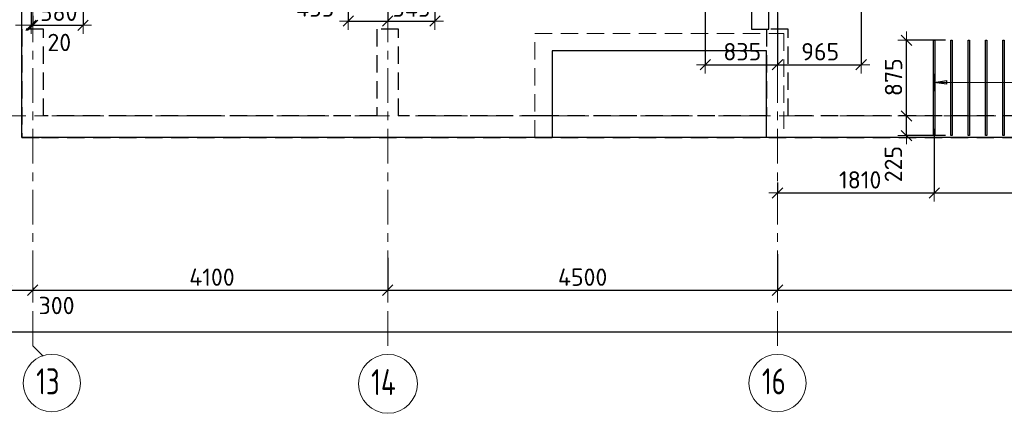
# Model space of a CAD drawing. Header units: metres. Extents: x -38 to 98, y -15 to 19.
# Tile 19 of 64: x 32.7 to 44.07, y -3.43 to 1.11. Entities that reach past the tile are written whole.
import ezdxf

# ---------------------------------------------------------------- set-up
doc = ezdxf.new("R2010")
doc.units = ezdxf.units.M
doc.header["$PDMODE"] = 65
for name, pattern in [('______11', [0.5, 0.4, -0.05, 0, -0.05]), ('______2', [0.27, 0.2, -0.07]), ('______5', [1.1, 0.8, -0.1, 0.1, -0.1])]:
    doc.linetypes.add(name, pattern=pattern)
for name, color, linetype, lineweight in [('XR$2$Осевая линия (1)', 7, '______5', 13), ('XR$2$Размерная линия (1)', 7, 'Continuous', 13), ('XR$3$Перекрытие (1)', 7, 'Continuous', 35), ('XR$3$Перекрытие (2)', 7, 'Continuous', 35), ('XR$3$Размерная линия (1)', 7, 'Continuous', 13), ('XR$5$Стена (1)', 7, 'Continuous', 35)]:
    doc.layers.add(name, color=color, linetype=linetype, lineweight=lineweight)
doc.layers.add('XR$3$Арм.стержн.Доп. Арм. верхн.зоны У', color=7, linetype='Continuous', lineweight=35, true_color=0x739641)
doc.styles.add('ISOCPEUR', font='txt')
doc.dimstyles.new('DIMSTYLE_3', dxfattribs={"dimtxt": 0.2, "dimasz": 0.2, "dimexe": 0, "dimexo": 0, "dimgap": 0.1, "dimtad": 2, "dimdec": 0, "dimlfac": 1000, "dimrnd": 5, "dimzin": 12, "dimdsep": 46, "dimtxsty": 'ISOCPEUR', "dimblk1": 'ALL_ML_STRICH', "dimblk2": 'ALL_ML_STRICH', "dimsah": 1, "dimcen": 0, "dimclrd": 7, "dimclre": 256, "dimclrt": 7, "dimadec": 0, "dimazin": 0, "dimtfac": 1, "dimtdec": 0, "dimtix": 1, "dimtmove": 2, "dimatfit": 3, "dimfxl": 0, "dimtzin": 0, "dimlwd": 0, "dimlwe": -3, "dimarcsym": 0})
doc.dimstyles.new('DIMSTYLE_4', dxfattribs={"dimtxt": 0.2, "dimasz": 0.2, "dimexe": 0, "dimexo": 0, "dimgap": 0.1, "dimtad": 0, "dimdec": 0, "dimlfac": 1000, "dimrnd": 5, "dimzin": 12, "dimdsep": 46, "dimtxsty": 'ISOCPEUR', "dimblk1": 'ALL_ML_STRICH', "dimblk2": 'ALL_ML_STRICH', "dimsah": 1, "dimcen": 0, "dimclrd": 7, "dimclre": 256, "dimclrt": 7, "dimadec": 0, "dimazin": 0, "dimtfac": 1, "dimtdec": 0, "dimtix": 1, "dimtmove": 2, "dimatfit": 3, "dimfxl": 0, "dimtvp": 1.2, "dimtzin": 0, "dimlwd": 0, "dimlwe": -3, "dimarcsym": 0})
doc.dimstyles.new('DIMSTYLE_6', dxfattribs={"dimtxt": 0.2, "dimasz": 0.2, "dimexe": 0, "dimexo": 0, "dimgap": 0.1, "dimtad": 0, "dimdec": 0, "dimlfac": 1000, "dimrnd": 5, "dimzin": 12, "dimdsep": 46, "dimtxsty": 'ISOCPEUR', "dimblk1": 'ALL_ML_STRICH', "dimblk2": 'ALL_ML_STRICH', "dimsah": 1, "dimcen": 0, "dimclrd": 7, "dimclre": 256, "dimclrt": 7, "dimadec": 0, "dimazin": 0, "dimtfac": 1, "dimtdec": 0, "dimtix": 1, "dimtmove": 2, "dimatfit": 3, "dimfxl": 0, "dimtvp": 1.2, "dimtzin": 0, "dimlwd": 0, "dimlwe": -3, "dimarcsym": 0})
doc.dimstyles.new('DIMSTYLE_7', dxfattribs={"dimtxt": 0.2, "dimasz": 0.2, "dimexe": 0, "dimexo": 0, "dimgap": 0.1, "dimtad": 2, "dimdec": 0, "dimlfac": 1000, "dimrnd": 5, "dimzin": 12, "dimdsep": 46, "dimtxsty": 'ISOCPEUR', "dimblk1": 'ALL_ML_STRICH', "dimblk2": 'ALL_ML_STRICH', "dimsah": 1, "dimcen": 0, "dimclrd": 7, "dimclre": 256, "dimclrt": 7, "dimadec": 0, "dimazin": 0, "dimtfac": 1, "dimtdec": 0, "dimtix": 1, "dimtmove": 2, "dimatfit": 3, "dimfxl": 0, "dimtvp": 1.2, "dimtzin": 0, "dimlwd": 0, "dimlwe": -3, "dimarcsym": 0})

# ---------------------------------------------------------------- blocks, each defined once
blk = doc.blocks.new('ALL_ML_STRICH')
at = {"color": 0, "linetype": 'ByBlock', "lineweight": -2}
for p, q in [((-1, 0), (0.5, 0)), ((-0.3, -0.3), (0.3, 0.3)), ((0, -0.5), (0, 0.5))]:
    blk.add_line(p, q, dxfattribs=at)
blk = doc.blocks.new('*D12')
at = {"layer": 'DEFPOINTS', "color": 7, "linetype": 'Continuous', "lineweight": 13, "transparency": 33554687}
for p in [(32.55, -2.002), (32.55, -2.009), (32.85, -1.958)]:
    blk.add_point(p, dxfattribs=at)
at = {"layer": 'XR$2$Размерная линия (1)', "color": 9, "linetype": 'Continuous', "lineweight": -2, "true_color": 0xc7c7c7, "transparency": 33554687}
for p, q in [((32.55, -2.022), (32.55, -2.009)), ((32.85, -1.978), (32.85, -2.009))]:
    blk.add_line(p, q, dxfattribs=at)
at = {"layer": 'XR$2$Размерная линия (1)', "color": 7, "linetype": 'Continuous', "lineweight": -2, "transparency": 33554687}
blk.add_line((32.55, -2.009), (32.85, -2.009), dxfattribs=at)
at = {"layer": 'XR$2$Размерная линия (1)', "color": 7, "linetype": 'Continuous', "lineweight": 13, "transparency": 33554687, "xscale": 0.2, "yscale": 0.2, "zscale": 0.2, "rotation": 180}
blk.add_blockref('ALL_ML_STRICH', (32.55, -2.009), dxfattribs=at)
at = {"layer": 'XR$2$Размерная линия (1)', "color": 7, "linetype": 'Continuous', "lineweight": 13, "transparency": 33554687, "xscale": 0.2, "yscale": 0.2, "zscale": 0.2}
blk.add_blockref('ALL_ML_STRICH', (32.85, -2.009), dxfattribs=at)
at = {"layer": 'XR$2$Размерная линия (1)', "color": 7, "linetype": 'Continuous', "lineweight": 13, "transparency": 33554687, "insert": (33.126, -2.186), "char_height": 0.2, "width": 0.6, "attachment_point": 5, "style": 'ISOCPEUR'}
blk.add_mtext('\\A1;{300}', dxfattribs=at)
blk = doc.blocks.new('*D13')
at = {"layer": 'DEFPOINTS', "color": 7, "linetype": 'Continuous', "lineweight": 13, "transparency": 33554687}
for p in [(36.95, -1.617), (32.85, -1.958), (32.85, -2.009)]:
    blk.add_point(p, dxfattribs=at)
at = {"layer": 'XR$2$Размерная линия (1)', "color": 9, "linetype": 'Continuous', "lineweight": -2, "true_color": 0xc7c7c7, "transparency": 33554687}
for p, q in [((36.95, -1.637), (36.95, -2.009)), ((32.85, -1.978), (32.85, -2.009))]:
    blk.add_line(p, q, dxfattribs=at)
at = {"layer": 'XR$2$Размерная линия (1)', "color": 7, "linetype": 'Continuous', "lineweight": -2, "transparency": 33554687}
blk.add_line((32.85, -2.009), (36.95, -2.009), dxfattribs=at)
at = {"layer": 'XR$2$Размерная линия (1)', "color": 7, "linetype": 'Continuous', "lineweight": 13, "transparency": 33554687, "xscale": 0.2, "yscale": 0.2, "zscale": 0.2, "rotation": 180}
blk.add_blockref('ALL_ML_STRICH', (32.85, -2.009), dxfattribs=at)
at = {"layer": 'XR$2$Размерная линия (1)', "color": 7, "linetype": 'Continuous', "lineweight": 13, "transparency": 33554687, "xscale": 0.2, "yscale": 0.2, "zscale": 0.2}
blk.add_blockref('ALL_ML_STRICH', (36.95, -2.009), dxfattribs=at)
at = {"layer": 'XR$2$Размерная линия (1)', "color": 7, "linetype": 'Continuous', "lineweight": 13, "transparency": 33554687, "insert": (34.92, -1.859), "char_height": 0.2, "width": 0.8, "attachment_point": 5, "style": 'ISOCPEUR'}
blk.add_mtext('\\A1;{4100}', dxfattribs=at)
blk = doc.blocks.new('*D14')
at = {"layer": 'DEFPOINTS', "color": 7, "linetype": 'Continuous', "lineweight": 13, "transparency": 33554687}
for p in [(41.45, -1.575), (36.95, -1.617), (36.95, -2.009)]:
    blk.add_point(p, dxfattribs=at)
at = {"layer": 'XR$2$Размерная линия (1)', "color": 9, "linetype": 'Continuous', "lineweight": -2, "true_color": 0xc7c7c7, "transparency": 33554687}
for p, q in [((36.95, -1.637), (36.95, -2.009)), ((41.45, -1.595), (41.45, -2.009))]:
    blk.add_line(p, q, dxfattribs=at)
at = {"layer": 'XR$2$Размерная линия (1)', "color": 7, "linetype": 'Continuous', "lineweight": -2, "transparency": 33554687}
blk.add_line((36.95, -2.009), (41.45, -2.009), dxfattribs=at)
at = {"layer": 'XR$2$Размерная линия (1)', "color": 7, "linetype": 'Continuous', "lineweight": 13, "transparency": 33554687, "xscale": 0.2, "yscale": 0.2, "zscale": 0.2, "rotation": 180}
blk.add_blockref('ALL_ML_STRICH', (36.95, -2.009), dxfattribs=at)
at = {"layer": 'XR$2$Размерная линия (1)', "color": 7, "linetype": 'Continuous', "lineweight": 13, "transparency": 33554687, "xscale": 0.2, "yscale": 0.2, "zscale": 0.2}
blk.add_blockref('ALL_ML_STRICH', (41.45, -2.009), dxfattribs=at)
at = {"layer": 'XR$2$Размерная линия (1)', "color": 7, "linetype": 'Continuous', "lineweight": 13, "transparency": 33554687, "insert": (39.2, -1.859), "char_height": 0.2, "width": 0.8, "attachment_point": 5, "style": 'ISOCPEUR'}
blk.add_mtext('\\A1;{4500}', dxfattribs=at)
blk = doc.blocks.new('*D15')
at = {"layer": 'DEFPOINTS', "color": 7, "linetype": 'Continuous', "lineweight": 13, "transparency": 33554687}
for p in [(41.45, -1.575), (48.15, -1.606), (41.45, -2.009)]:
    blk.add_point(p, dxfattribs=at)
at = {"layer": 'XR$2$Размерная линия (1)', "color": 9, "linetype": 'Continuous', "lineweight": -2, "true_color": 0xc7c7c7, "transparency": 33554687}
for p, q in [((41.45, -1.595), (41.45, -2.009)), ((48.15, -1.626), (48.15, -2.009))]:
    blk.add_line(p, q, dxfattribs=at)
at = {"layer": 'XR$2$Размерная линия (1)', "color": 7, "linetype": 'Continuous', "lineweight": -2, "transparency": 33554687}
blk.add_line((41.45, -2.009), (48.15, -2.009), dxfattribs=at)
at = {"layer": 'XR$2$Размерная линия (1)', "color": 7, "linetype": 'Continuous', "lineweight": 13, "transparency": 33554687, "xscale": 0.2, "yscale": 0.2, "zscale": 0.2, "rotation": 180}
blk.add_blockref('ALL_ML_STRICH', (41.45, -2.009), dxfattribs=at)
at = {"layer": 'XR$2$Размерная линия (1)', "color": 7, "linetype": 'Continuous', "lineweight": 13, "transparency": 33554687, "xscale": 0.2, "yscale": 0.2, "zscale": 0.2}
blk.add_blockref('ALL_ML_STRICH', (48.15, -2.009), dxfattribs=at)
at = {"layer": 'XR$2$Размерная линия (1)', "color": 7, "linetype": 'Continuous', "lineweight": 13, "transparency": 33554687, "insert": (44.81, -1.859), "char_height": 0.2, "width": 0.8, "attachment_point": 5, "style": 'ISOCPEUR'}
blk.add_mtext('\\A1;{6700}', dxfattribs=at)
blk = doc.blocks.new('*D18')
at = {"layer": 'DEFPOINTS', "color": 7, "linetype": 'Continuous', "lineweight": 13, "transparency": 33554687}
for p in [(0.5, -2.363), (0.5, -2.49), (61.6, -2.4)]:
    blk.add_point(p, dxfattribs=at)
at = {"layer": 'XR$2$Размерная линия (1)', "color": 9, "linetype": 'Continuous', "lineweight": -2, "true_color": 0xc7c7c7, "transparency": 33554687}
for p, q in [((0.5, -2.383), (0.5, -2.49)), ((61.6, -2.42), (61.6, -2.49))]:
    blk.add_line(p, q, dxfattribs=at)
at = {"layer": 'XR$2$Размерная линия (1)', "color": 7, "linetype": 'Continuous', "lineweight": -2, "transparency": 33554687}
blk.add_line((0.5, -2.49), (61.6, -2.49), dxfattribs=at)
at = {"layer": 'XR$2$Размерная линия (1)', "color": 7, "linetype": 'Continuous', "lineweight": 13, "transparency": 33554687, "xscale": 0.2, "yscale": 0.2, "zscale": 0.2, "rotation": 180}
blk.add_blockref('ALL_ML_STRICH', (0.5, -2.49), dxfattribs=at)
at = {"layer": 'XR$2$Размерная линия (1)', "color": 7, "linetype": 'Continuous', "lineweight": 13, "transparency": 33554687, "xscale": 0.2, "yscale": 0.2, "zscale": 0.2}
blk.add_blockref('ALL_ML_STRICH', (61.6, -2.49), dxfattribs=at)
at = {"layer": 'XR$2$Размерная линия (1)', "color": 7, "linetype": 'Continuous', "lineweight": 13, "transparency": 33554687, "insert": (31.1, -2.34), "char_height": 0.2, "width": 1, "attachment_point": 5, "style": 'ISOCPEUR'}
blk.add_mtext('\\A1;{61100}', dxfattribs=at)
blk = doc.blocks.new('*D141')
at = {"layer": 'DEFPOINTS', "color": 7, "linetype": 'Continuous', "lineweight": 13, "transparency": 33554687}
for p in [(32.831, 1.387), (32.85, 1.173), (32.831, 1.046)]:
    blk.add_point(p, dxfattribs=at)
at = {"layer": 'XR$3$Размерная линия (1)', "color": 9, "linetype": 'Continuous', "lineweight": -2, "true_color": 0xc7c7c7, "transparency": 33554687}
for p, q in [((32.831, 1.367), (32.831, 1.046)), ((32.85, 1.153), (32.85, 1.046))]:
    blk.add_line(p, q, dxfattribs=at)
at = {"layer": 'XR$3$Размерная линия (1)', "color": 7, "linetype": 'Continuous', "lineweight": -2, "transparency": 33554687}
blk.add_line((32.831, 1.046), (32.85, 1.046), dxfattribs=at)
at = {"layer": 'XR$3$Размерная линия (1)', "color": 7, "linetype": 'Continuous', "lineweight": 13, "transparency": 33554687, "xscale": 0.2, "yscale": 0.2, "zscale": 0.2}
blk.add_blockref('ALL_ML_STRICH', (32.85, 1.046), dxfattribs=at)
at = {"layer": 'XR$3$Размерная линия (1)', "color": 7, "linetype": 'Continuous', "lineweight": 13, "transparency": 33554687, "xscale": 0.2, "yscale": 0.2, "zscale": 0.2, "rotation": 180}
blk.add_blockref('ALL_ML_STRICH', (32.831, 1.046), dxfattribs=at)
at = {"layer": 'XR$3$Размерная линия (1)', "color": 7, "linetype": 'Continuous', "lineweight": 13, "transparency": 33554687, "insert": (33.157, 0.848), "char_height": 0.2, "width": 0.4, "attachment_point": 5, "style": 'ISOCPEUR'}
blk.add_mtext('\\A1;{20}', dxfattribs=at)
blk = doc.blocks.new('*D142')
at = {"layer": 'DEFPOINTS', "color": 7, "linetype": 'Continuous', "lineweight": 13, "transparency": 33554687}
for p in [(33.431, 1.406), (32.85, 1.173), (32.85, 1.046)]:
    blk.add_point(p, dxfattribs=at)
at = {"layer": 'XR$3$Размерная линия (1)', "color": 9, "linetype": 'Continuous', "lineweight": -2, "true_color": 0xc7c7c7, "transparency": 33554687}
for p, q in [((33.431, 1.386), (33.431, 1.046)), ((32.85, 1.153), (32.85, 1.046))]:
    blk.add_line(p, q, dxfattribs=at)
at = {"layer": 'XR$3$Размерная линия (1)', "color": 7, "linetype": 'Continuous', "lineweight": -2, "transparency": 33554687}
blk.add_line((32.85, 1.046), (33.431, 1.046), dxfattribs=at)
at = {"layer": 'XR$3$Размерная линия (1)', "color": 7, "linetype": 'Continuous', "lineweight": 13, "transparency": 33554687, "xscale": 0.2, "yscale": 0.2, "zscale": 0.2, "rotation": 180}
blk.add_blockref('ALL_ML_STRICH', (32.85, 1.046), dxfattribs=at)
at = {"layer": 'XR$3$Размерная линия (1)', "color": 7, "linetype": 'Continuous', "lineweight": 13, "transparency": 33554687, "xscale": 0.2, "yscale": 0.2, "zscale": 0.2}
blk.add_blockref('ALL_ML_STRICH', (33.431, 1.046), dxfattribs=at)
at = {"layer": 'XR$3$Размерная линия (1)', "color": 7, "linetype": 'Continuous', "lineweight": 13, "transparency": 33554687, "insert": (33.15, 1.196), "char_height": 0.2, "width": 0.6, "attachment_point": 5, "style": 'ISOCPEUR'}
blk.add_mtext('\\A1;{580}', dxfattribs=at)
blk = doc.blocks.new('*D151')
at = {"layer": 'DEFPOINTS', "color": 7, "linetype": 'Continuous', "lineweight": 13, "transparency": 33554687}
for p in [(36.494, 1.723), (36.95, 1.548), (36.494, 1.094)]:
    blk.add_point(p, dxfattribs=at)
at = {"layer": 'XR$3$Размерная линия (1)', "color": 9, "linetype": 'Continuous', "lineweight": -2, "true_color": 0xc7c7c7, "transparency": 33554687}
for p, q in [((36.494, 1.703), (36.494, 1.094)), ((36.95, 1.528), (36.95, 1.094))]:
    blk.add_line(p, q, dxfattribs=at)
at = {"layer": 'XR$3$Размерная линия (1)', "color": 7, "linetype": 'Continuous', "lineweight": -2, "transparency": 33554687}
blk.add_line((36.494, 1.094), (36.95, 1.094), dxfattribs=at)
at = {"layer": 'XR$3$Размерная линия (1)', "color": 7, "linetype": 'Continuous', "lineweight": 13, "transparency": 33554687, "xscale": 0.2, "yscale": 0.2, "zscale": 0.2, "rotation": 180}
blk.add_blockref('ALL_ML_STRICH', (36.494, 1.094), dxfattribs=at)
at = {"layer": 'XR$3$Размерная линия (1)', "color": 7, "linetype": 'Continuous', "lineweight": 13, "transparency": 33554687, "xscale": 0.2, "yscale": 0.2, "zscale": 0.2}
blk.add_blockref('ALL_ML_STRICH', (36.95, 1.094), dxfattribs=at)
at = {"layer": 'XR$3$Размерная линия (1)', "color": 7, "linetype": 'Continuous', "lineweight": 13, "transparency": 33554687, "insert": (36.111, 1.245), "char_height": 0.2, "width": 0.6, "attachment_point": 5, "style": 'ISOCPEUR'}
blk.add_mtext('\\A1;{455}', dxfattribs=at)
blk = doc.blocks.new('*D152')
at = {"layer": 'DEFPOINTS', "color": 7, "linetype": 'Continuous', "lineweight": 13, "transparency": 33554687}
for p in [(37.494, 1.744), (36.95, 1.548), (36.95, 1.094)]:
    blk.add_point(p, dxfattribs=at)
at = {"layer": 'XR$3$Размерная линия (1)', "color": 9, "linetype": 'Continuous', "lineweight": -2, "true_color": 0xc7c7c7, "transparency": 33554687}
for p, q in [((37.494, 1.724), (37.494, 1.094)), ((36.95, 1.528), (36.95, 1.094))]:
    blk.add_line(p, q, dxfattribs=at)
at = {"layer": 'XR$3$Размерная линия (1)', "color": 7, "linetype": 'Continuous', "lineweight": -2, "transparency": 33554687}
blk.add_line((36.95, 1.094), (37.494, 1.094), dxfattribs=at)
at = {"layer": 'XR$3$Размерная линия (1)', "color": 7, "linetype": 'Continuous', "lineweight": 13, "transparency": 33554687, "xscale": 0.2, "yscale": 0.2, "zscale": 0.2, "rotation": 180}
blk.add_blockref('ALL_ML_STRICH', (36.95, 1.094), dxfattribs=at)
at = {"layer": 'XR$3$Размерная линия (1)', "color": 7, "linetype": 'Continuous', "lineweight": 13, "transparency": 33554687, "xscale": 0.2, "yscale": 0.2, "zscale": 0.2}
blk.add_blockref('ALL_ML_STRICH', (37.494, 1.094), dxfattribs=at)
at = {"layer": 'XR$3$Размерная линия (1)', "color": 7, "linetype": 'Continuous', "lineweight": 13, "transparency": 33554687, "insert": (37.222, 1.244), "char_height": 0.2, "width": 0.6, "attachment_point": 5, "style": 'ISOCPEUR'}
blk.add_mtext('\\A1;{545}', dxfattribs=at)
blk = doc.blocks.new('*D159')
at = {"layer": 'DEFPOINTS', "color": 7, "linetype": 'Continuous', "lineweight": 13, "transparency": 33554687}
for p in [(43.26, -0.128), (41.45, -0.748), (41.45, -0.887)]:
    blk.add_point(p, dxfattribs=at)
at = {"layer": 'XR$3$Размерная линия (1)', "color": 9, "linetype": 'Continuous', "lineweight": -2, "true_color": 0xc7c7c7, "transparency": 33554687}
for p, q in [((43.26, -0.148), (43.26, -0.887)), ((41.45, -0.768), (41.45, -0.887))]:
    blk.add_line(p, q, dxfattribs=at)
at = {"layer": 'XR$3$Размерная линия (1)', "color": 7, "linetype": 'Continuous', "lineweight": -2, "transparency": 33554687}
blk.add_line((41.45, -0.887), (43.26, -0.887), dxfattribs=at)
at = {"layer": 'XR$3$Размерная линия (1)', "color": 7, "linetype": 'Continuous', "lineweight": 13, "transparency": 33554687, "xscale": 0.2, "yscale": 0.2, "zscale": 0.2, "rotation": 180}
blk.add_blockref('ALL_ML_STRICH', (41.45, -0.887), dxfattribs=at)
at = {"layer": 'XR$3$Размерная линия (1)', "color": 7, "linetype": 'Continuous', "lineweight": 13, "transparency": 33554687, "xscale": 0.2, "yscale": 0.2, "zscale": 0.2}
blk.add_blockref('ALL_ML_STRICH', (43.26, -0.887), dxfattribs=at)
at = {"layer": 'XR$3$Размерная линия (1)', "color": 7, "linetype": 'Continuous', "lineweight": 13, "transparency": 33554687, "insert": (42.405, -0.737), "char_height": 0.2, "width": 0.8, "attachment_point": 5, "style": 'ISOCPEUR'}
blk.add_mtext('\\A1;{1810}', dxfattribs=at)
blk = doc.blocks.new('*D160')
at = {"layer": 'DEFPOINTS', "color": 7, "linetype": 'Continuous', "lineweight": 13, "transparency": 33554687}
for p in [(46.46, -0.085), (43.26, -0.128), (43.26, -0.887)]:
    blk.add_point(p, dxfattribs=at)
at = {"layer": 'XR$3$Размерная линия (1)', "color": 9, "linetype": 'Continuous', "lineweight": -2, "true_color": 0xc7c7c7, "transparency": 33554687}
for p, q in [((46.46, -0.105), (46.46, -0.887)), ((43.26, -0.148), (43.26, -0.887))]:
    blk.add_line(p, q, dxfattribs=at)
at = {"layer": 'XR$3$Размерная линия (1)', "color": 7, "linetype": 'Continuous', "lineweight": -2, "transparency": 33554687}
blk.add_line((43.26, -0.887), (46.46, -0.887), dxfattribs=at)
at = {"layer": 'XR$3$Размерная линия (1)', "color": 7, "linetype": 'Continuous', "lineweight": 13, "transparency": 33554687, "xscale": 0.2, "yscale": 0.2, "zscale": 0.2, "rotation": 180}
blk.add_blockref('ALL_ML_STRICH', (43.26, -0.887), dxfattribs=at)
at = {"layer": 'XR$3$Размерная линия (1)', "color": 7, "linetype": 'Continuous', "lineweight": 13, "transparency": 33554687, "xscale": 0.2, "yscale": 0.2, "zscale": 0.2}
blk.add_blockref('ALL_ML_STRICH', (46.46, -0.887), dxfattribs=at)
at = {"layer": 'XR$3$Размерная линия (1)', "color": 7, "linetype": 'Continuous', "lineweight": 13, "transparency": 33554687, "insert": (44.87, -0.737), "char_height": 0.2, "width": 0.8, "attachment_point": 5, "style": 'ISOCPEUR'}
blk.add_mtext('\\A1;{3200}', dxfattribs=at)
blk = doc.blocks.new('*D165')
at = {"layer": 'DEFPOINTS', "color": 7, "linetype": 'Continuous', "lineweight": 13, "transparency": 33554687}
for p in [(40.616, 1.363), (41.45, 1.212), (40.616, 0.591)]:
    blk.add_point(p, dxfattribs=at)
at = {"layer": 'XR$3$Размерная линия (1)', "color": 9, "linetype": 'Continuous', "lineweight": -2, "true_color": 0xc7c7c7, "transparency": 33554687}
for p, q in [((40.616, 1.343), (40.616, 0.591)), ((41.45, 1.192), (41.45, 0.591))]:
    blk.add_line(p, q, dxfattribs=at)
at = {"layer": 'XR$3$Размерная линия (1)', "color": 7, "linetype": 'Continuous', "lineweight": -2, "transparency": 33554687}
blk.add_line((40.616, 0.591), (41.45, 0.591), dxfattribs=at)
at = {"layer": 'XR$3$Размерная линия (1)', "color": 7, "linetype": 'Continuous', "lineweight": 13, "transparency": 33554687, "xscale": 0.2, "yscale": 0.2, "zscale": 0.2, "rotation": 180}
blk.add_blockref('ALL_ML_STRICH', (40.616, 0.591), dxfattribs=at)
at = {"layer": 'XR$3$Размерная линия (1)', "color": 7, "linetype": 'Continuous', "lineweight": 13, "transparency": 33554687, "xscale": 0.2, "yscale": 0.2, "zscale": 0.2}
blk.add_blockref('ALL_ML_STRICH', (41.45, 0.591), dxfattribs=at)
at = {"layer": 'XR$3$Размерная линия (1)', "color": 7, "linetype": 'Continuous', "lineweight": 13, "transparency": 33554687, "insert": (41.043, 0.741), "char_height": 0.2, "width": 0.6, "attachment_point": 5, "style": 'ISOCPEUR'}
blk.add_mtext('\\A1;{835}', dxfattribs=at)
blk = doc.blocks.new('*D166')
at = {"layer": 'DEFPOINTS', "color": 7, "linetype": 'Continuous', "lineweight": 13, "transparency": 33554687}
for p in [(42.416, 1.391), (41.45, 1.212), (41.45, 0.591)]:
    blk.add_point(p, dxfattribs=at)
at = {"layer": 'XR$3$Размерная линия (1)', "color": 9, "linetype": 'Continuous', "lineweight": -2, "true_color": 0xc7c7c7, "transparency": 33554687}
for p, q in [((42.416, 1.371), (42.416, 0.591)), ((41.45, 1.192), (41.45, 0.591))]:
    blk.add_line(p, q, dxfattribs=at)
at = {"layer": 'XR$3$Размерная линия (1)', "color": 7, "linetype": 'Continuous', "lineweight": -2, "transparency": 33554687}
blk.add_line((41.45, 0.591), (42.416, 0.591), dxfattribs=at)
at = {"layer": 'XR$3$Размерная линия (1)', "color": 7, "linetype": 'Continuous', "lineweight": 13, "transparency": 33554687, "xscale": 0.2, "yscale": 0.2, "zscale": 0.2, "rotation": 180}
blk.add_blockref('ALL_ML_STRICH', (41.45, 0.591), dxfattribs=at)
at = {"layer": 'XR$3$Размерная линия (1)', "color": 7, "linetype": 'Continuous', "lineweight": 13, "transparency": 33554687, "xscale": 0.2, "yscale": 0.2, "zscale": 0.2}
blk.add_blockref('ALL_ML_STRICH', (42.416, 0.591), dxfattribs=at)
at = {"layer": 'XR$3$Размерная линия (1)', "color": 7, "linetype": 'Continuous', "lineweight": 13, "transparency": 33554687, "insert": (41.943, 0.741), "char_height": 0.2, "width": 0.6, "attachment_point": 5, "style": 'ISOCPEUR'}
blk.add_mtext('\\A1;{965}', dxfattribs=at)
blk = doc.blocks.new('*D240')
at = {"layer": 'DEFPOINTS', "color": 7, "linetype": 'Continuous', "lineweight": 13, "transparency": 33554687}
for p in [(42.911, 0), (42.94, -0.227), (43.41, -0.227)]:
    blk.add_point(p, dxfattribs=at)
at = {"layer": 'XR$3$Размерная линия (1)', "color": 9, "linetype": 'Continuous', "lineweight": -2, "true_color": 0xc7c7c7, "transparency": 33554687}
for p, q in [((42.931, 0), (42.94, 0)), ((43.39, -0.227), (42.94, -0.227))]:
    blk.add_line(p, q, dxfattribs=at)
at = {"layer": 'XR$3$Размерная линия (1)', "color": 7, "linetype": 'Continuous', "lineweight": -2, "transparency": 33554687}
blk.add_line((42.94, -0.227), (42.94, 0), dxfattribs=at)
at = {"layer": 'XR$3$Размерная линия (1)', "color": 7, "linetype": 'Continuous', "lineweight": 13, "transparency": 33554687, "xscale": 0.2, "yscale": 0.2, "zscale": 0.2}
for p, rotation in [((42.94, 0), 90), ((42.94, -0.227), 270)]:
    blk.add_blockref('ALL_ML_STRICH', p, dxfattribs=dict(at, rotation=rotation))
at = {"layer": 'XR$3$Размерная линия (1)', "color": 7, "linetype": 'Continuous', "lineweight": 13, "transparency": 33554687, "insert": (42.788, -0.555), "char_height": 0.2, "width": 0.6, "attachment_point": 5, "rotation": 90, "style": 'ISOCPEUR'}
blk.add_mtext('\\A1;{225}', dxfattribs=at)
blk = doc.blocks.new('*D241')
at = {"layer": 'DEFPOINTS', "color": 7, "linetype": 'Continuous', "lineweight": 13, "transparency": 33554687}
for p in [(43.41, 0.873), (42.911, 0), (42.94, 0)]:
    blk.add_point(p, dxfattribs=at)
at = {"layer": 'XR$3$Размерная линия (1)', "color": 9, "linetype": 'Continuous', "lineweight": -2, "true_color": 0xc7c7c7, "transparency": 33554687}
for p, q in [((43.39, 0.873), (42.94, 0.873)), ((42.931, 0), (42.94, 0))]:
    blk.add_line(p, q, dxfattribs=at)
at = {"layer": 'XR$3$Размерная линия (1)', "color": 7, "linetype": 'Continuous', "lineweight": -2, "transparency": 33554687}
blk.add_line((42.94, 0), (42.94, 0.873), dxfattribs=at)
at = {"layer": 'XR$3$Размерная линия (1)', "color": 7, "linetype": 'Continuous', "lineweight": 13, "transparency": 33554687, "xscale": 0.2, "yscale": 0.2, "zscale": 0.2}
for p, rotation in [((42.94, 0.873), 90), ((42.94, 0), 270)]:
    blk.add_blockref('ALL_ML_STRICH', p, dxfattribs=dict(at, rotation=rotation))
at = {"layer": 'XR$3$Размерная линия (1)', "color": 7, "linetype": 'Continuous', "lineweight": 13, "transparency": 33554687, "insert": (42.79, 0.447), "char_height": 0.2, "width": 0.6, "attachment_point": 5, "rotation": 90, "style": 'ISOCPEUR'}
blk.add_mtext('\\A1;{875}', dxfattribs=at)

msp = doc.modelspace()

# ---------------------------------------------------------------- linework, layer by layer
at = {"layer": 'XR$2$Осевая линия (1)', "color": 253, "linetype": '______11', "lineweight": 13, "true_color": 0xa0a0a0, "transparency": 33554687}
for p, q in [((32.85, -2.65), (32.85, 18.35)), ((36.95, -2.65), (36.95, 8.76)), ((41.45, -2.65), (41.45, 8.13)), ((-2.63, 0), (62.6, 0)), ((32.85, -2.65), (32.9702, -2.7702))]:
    msp.add_line(p, q, dxfattribs=at)
at = {"layer": 'XR$2$Осевая линия (1)', "color": 7, "linetype": 'Continuous', "lineweight": 13, "transparency": 33554687}
for centre, radius in [((33.0704, -3.0799), 0.3304), ((36.9521, -3.0891), 0.3396), ((41.4504, -3.0799), 0.3304)]:
    msp.add_circle(centre, radius, dxfattribs=at)
at = {"layer": 'XR$3$Арм.стержн.Доп. Арм. верхн.зоны У', "color": 253, "linetype": 'Continuous', "lineweight": -3, "true_color": 0xa0a0a0, "transparency": 33554687}
for q in [(43.26, 0.4872), (43.26, 0.2872)]:
    msp.add_line((43.26, 0.3872), q, dxfattribs=at)
at = {"layer": 'XR$3$Арм.стержн.Доп. Арм. верхн.зоны У', "color": 7, "linetype": 'Continuous', "lineweight": 25, "transparency": 33554687}
for p, q in [((43.26, 0.3872), (43.4, 0.4072)), ((43.4, 0.3672), (43.26, 0.3872)), ((43.4, 0.4072), (43.4, 0.3672))]:
    msp.add_line(p, q, dxfattribs=at)
at = {"layer": 'XR$3$Арм.стержн.Доп. Арм. верхн.зоны У', "color": 7, "linetype": 'Continuous', "lineweight": 13, "transparency": 33554687}
msp.add_line((43.26, 0.3872), (43.26, 0.3872), dxfattribs=at)
at = {"layer": 'XR$3$Арм.стержн.Доп. Арм. верхн.зоны У', "color": 7, "linetype": 'Continuous', "lineweight": 25, "transparency": 33554687}
for points in [[(43.267, 0.8733), (43.267, -0.2267), (43.253, -0.2267), (43.253, 0.8733), (43.267, 0.8733)], [(43.467, 0.8733), (43.467, -0.2267), (43.453, -0.2267), (43.453, 0.8733), (43.467, 0.8733)], [(43.667, 0.8733), (43.667, -0.2267), (43.653, -0.2267), (43.653, 0.8733), (43.667, 0.8733)], [(43.867, 0.8733), (43.867, -0.2267), (43.853, -0.2267), (43.853, 0.8733), (43.867, 0.8733)], [(44.067, 0.8733), (44.067, -0.2267), (44.053, -0.2267), (44.053, 0.8733), (44.067, 0.8733)]]:
    msp.add_lwpolyline(points, dxfattribs=at)
at = {"layer": 'XR$3$Арм.стержн.Доп. Арм. верхн.зоны У', "color": 7, "linetype": 'Continuous', "lineweight": 13, "transparency": 33554687}
msp.add_lwpolyline([(43.26, 0.3872), (43.897, 0.3872), (43.897, 0.3872), (46.46, 0.3872)], dxfattribs=at)
at = {"layer": 'XR$3$Перекрытие (1)', "color": 7, "linetype": 'Continuous', "lineweight": 25, "transparency": 33554687}
for p, q in [((32.725, -0.25), (32.725, 16.65)), ((41.15, 1.4), (41.15, 1)), ((41.35, 1), (41.35, 1.4)), ((41.15, 1), (41.35, 1)), ((38.8498, 0.75), (38.8498, -0.25)), ((41.325, 0.75), (38.8498, 0.75)), ((41.325, -0.25), (41.325, 0.75)), ((38.8498, -0.25), (32.725, -0.25)), ((45.55, -0.25), (41.325, -0.25))]:
    msp.add_line(p, q, dxfattribs=at)
at = {"layer": 'XR$3$Перекрытие (2)', "color": 7, "linetype": '______2', "lineweight": 18, "transparency": 33554687}
for p, q in [((38.6498, -0.25), (38.6498, 0.95)), ((38.6498, 0.95), (41.525, 0.95)), ((41.525, 0.95), (41.525, -0.25))]:
    msp.add_line(p, q, dxfattribs=at)
at = {"layer": 'XR$3$Перекрытие (2)', "color": 7, "linetype": 'Continuous', "lineweight": 25, "transparency": 33554687}
msp.add_line((41.325, -0.25), (38.8498, -0.25), dxfattribs=at)
at = {"layer": 'XR$5$Стена (1)', "color": 253, "linetype": '______2', "lineweight": -3, "true_color": 0xa0a0a0, "transparency": 33554687}
for p, q in [((32.975, 1), (32.725, 1)), ((32.725, 1), (32.725, -0.25)), ((32.975, 0), (32.975, 1)), ((37.075, 1), (36.825, 1)), ((36.825, 1), (36.825, 0)), ((37.075, 1), (36.995, 1)), ((37.075, 0), (37.075, 1)), ((41.575, 1), (41.325, 1)), ((41.325, 1), (41.325, 0)), ((41.575, 1), (41.455, 1)), ((41.575, 0), (41.575, 1)), ((34.83, 0), (32.975, 0)), ((34.95, 0), (34.83, 0)), ((36.825, 0), (34.95, 0)), ((38.6998, 0), (37.075, 0)), ((38.8198, 0), (38.6998, 0)), ((41.325, 0), (38.8198, 0)), ((45.15, 0), (41.575, 0)), ((32.725, -0.25), (32.95, -0.25)), ((32.95, -0.25), (41.35, -0.25)), ((41.35, -0.25), (48.25, -0.25))]:
    msp.add_line(p, q, dxfattribs=at)

# ---------------------------------------------------------------- texts
at = {"layer": 'XR$2$Осевая линия (1)', "color": 7, "linetype": 'Continuous', "lineweight": 13, "transparency": 33554687, "char_height": 0.3, "attachment_point": 7, "style": 'ISOCPEUR'}
for s, insert, width in [('\\W0.75;13', (32.8904, -3.2104), 0.472281), ('\\W0.76;14', (36.7571, -3.2196), 0.504562), ('\\W0.75;16', (41.2704, -3.2104), 0.472281)]:
    msp.add_mtext(s, dxfattribs=dict(at, insert=insert, width=width))

# ---------------------------------------------------------------- dimensions: what is measured, and where the dimension line sits
at = {"layer": 'XR$2$Размерная линия (1)', "color": 7, "linetype": 'Continuous', "lineweight": 13, "transparency": 33554687}
for base, p1, p2, dimstyle, picture, middle in [((41.45, -2.009), (36.95, -1.6372), (41.45, -1.5948), 'DIMSTYLE_3', '*D14', (39.2, -1.859)), ((48.15, -2.009), (41.45, -1.5948), (48.15, -1.6259), 'DIMSTYLE_3', '*D15', (44.81, -1.859)), ((36.95, -2.009), (32.85, -1.9782), (36.95, -1.6372), 'DIMSTYLE_3', '*D13', (34.92, -1.859)), ((32.85, -2.009), (32.55, -2.0216), (32.85, -1.9782), 'DIMSTYLE_4', '*D12', (33.1259, -2.1862)), ((61.6, -2.4901), (0.5, -2.3833), (61.6, -2.4201), 'DIMSTYLE_3', '*D18', (31.1, -2.3401))]:
    dim = msp.add_linear_dim(base=base, p1=p1, p2=p2, dimstyle=dimstyle, override={"dimpost": '<>', "dimclrd": 7, "dimclre": 9, "dimclrt": 7, "dimlwd": 0, "dimlwe": 65533}, dxfattribs=at)
    dim.commit()
    dim.dimension.update_dxf_attribs({"geometry": picture, "text_midpoint": middle, "dimtype": 160})
at = {"layer": 'XR$3$Размерная линия (1)', "color": 7, "linetype": 'Continuous', "lineweight": 13, "transparency": 33554687}
for base, p1, p2, dimstyle, picture, middle in [((36.95, 1.0936), (36.494, 1.7032), (36.95, 1.5281), 'DIMSTYLE_7', '*D151', (36.1111, 1.2447)), ((37.494, 1.0936), (36.95, 1.5281), (37.494, 1.7243), 'DIMSTYLE_7', '*D152', (37.222, 1.2436)), ((32.85, 1.0459), (32.83054, 1.36668), (32.85, 1.15328), 'DIMSTYLE_6', '*D141', (33.15737, 0.8484)), ((33.43054, 1.0459), (32.85, 1.15328), (33.43054, 1.38641), 'DIMSTYLE_3', '*D142', (33.15027, 1.1959)), ((42.4163, 0.5914), (41.45, 1.1919), (42.4163, 1.3714), 'DIMSTYLE_3', '*D166', (41.9431, 0.7414)), ((41.45, 0.5914), (40.6163, 1.3426), (41.45, 1.1919), 'DIMSTYLE_3', '*D165', (41.0431, 0.7414)), ((46.46, -0.8872), (43.26, -0.1482), (46.46, -0.1055), 'DIMSTYLE_3', '*D160', (44.87, -0.7372)), ((43.26, -0.8872), (41.45, -0.7682), (43.26, -0.1482), 'DIMSTYLE_3', '*D159', (42.405, -0.7372))]:
    dim = msp.add_linear_dim(base=base, p1=p1, p2=p2, dimstyle=dimstyle, override={"dimpost": '<>', "dimclrd": 7, "dimclre": 9, "dimclrt": 7, "dimlwd": 0, "dimlwe": 65533}, dxfattribs=at)
    dim.commit()
    dim.dimension.update_dxf_attribs({"geometry": picture, "text_midpoint": middle, "dimtype": 160})
for base, p1, p2, dimstyle, picture, middle in [((42.9395, 0.8731), (42.9309, 0), (43.3903, 0.8731), 'DIMSTYLE_3', '*D241', (42.7895, 0.4466)), ((42.9395, 0), (43.3903, -0.2269), (42.9309, 0), 'DIMSTYLE_7', '*D240', (42.7884, -0.5547))]:
    dim = msp.add_linear_dim(base=base, p1=p1, p2=p2, angle=90, dimstyle=dimstyle, override={"dimpost": '<>', "dimclrd": 7, "dimclre": 9, "dimclrt": 7, "dimlwd": 0, "dimlwe": 65533}, dxfattribs=at)
    dim.commit()
    dim.dimension.update_dxf_attribs({"geometry": picture, "text_midpoint": middle, "dimtype": 160})

doc.saveas('drawing.dxf')
